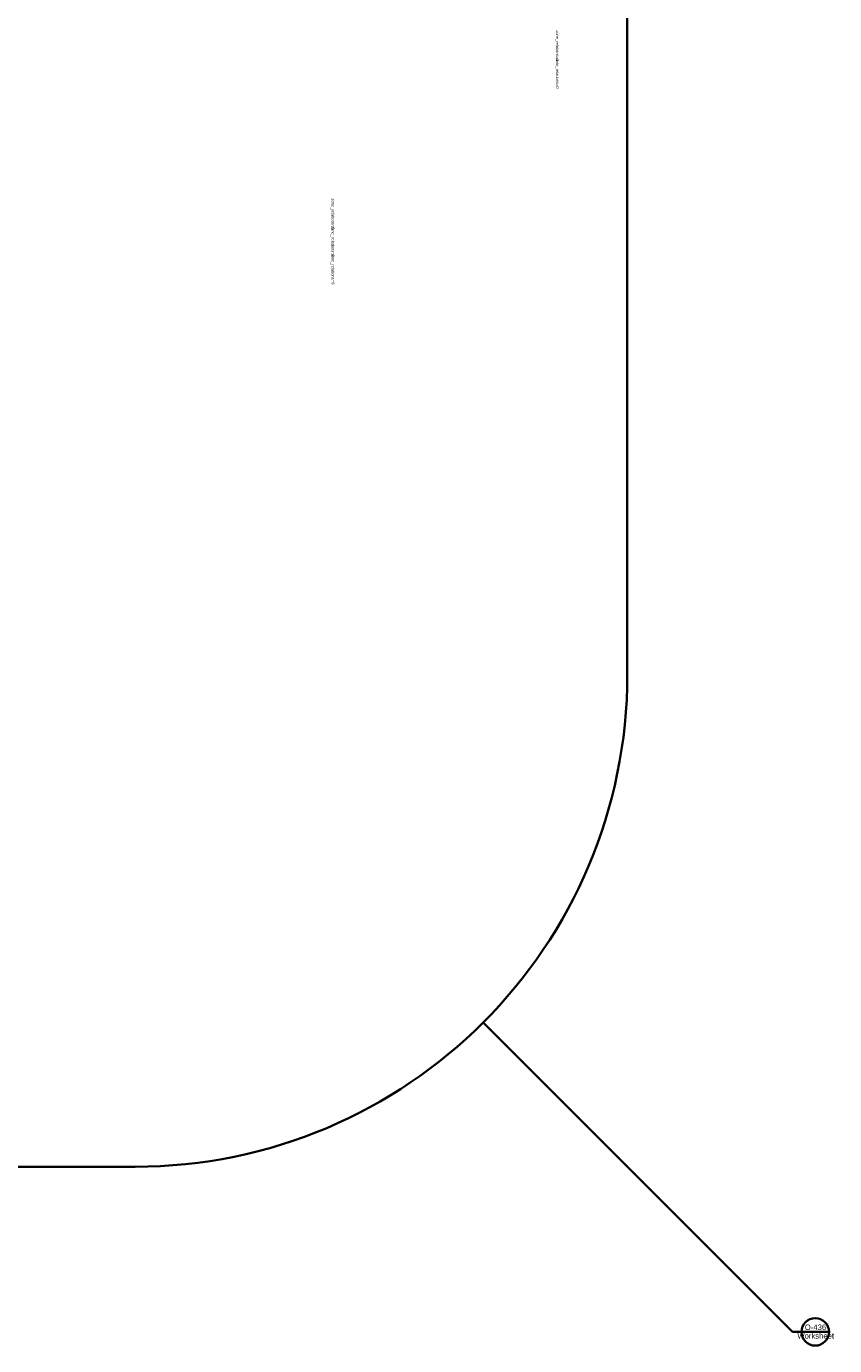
# Model space of a CAD drawing. Header units: centimetres. Extents: x 18292 to 3593338517, y 11794 to 62103.
# Tile 128 of 147: x 1796686828 to 1796691243, y 50372 to 57576. Entities that reach past the tile are written whole.
import ezdxf
from ezdxf.enums import TextEntityAlignment as Align

# ---------------------------------------------------------------- set-up
doc = ezdxf.new("R2010")
doc.units = ezdxf.units.CM
doc.header["$MEASUREMENT"] = 0
doc.layers.add('410-Fundamenty', color=7, linetype='Continuous')
doc.styles.add('GENERATED_STYLE_1', font='txt')
doc.styles.add('GENERATED_STYLE_3', font='txt')

# ---------------------------------------------------------------- blocks, each defined once
blk = doc.blocks.new('D Marker 11')
at = {"layer": '410-Fundamenty', "color": 5, "lineweight": 13, "style": 'GENERATED_STYLE_1'}
blk.add_attdef('DUMMY_141', text='', height=16, rotation=180, dxfattribs=at).set_placement((0, -3047.647), align=Align.BOTTOM_LEFT)

msp = doc.modelspace()

# ---------------------------------------------------------------- linework, layer by layer
at = {"color": 161, "linetype": 'Continuous', "lineweight": 35, "true_color": 0x40a5ff}
for p, q in [((1796690110.9, 54037.2), (1796690110.9, 59414.6)), ((1796691012.7, 50446.6), (1796689323.4, 52136)), ((1796676714.5, 51348.5), (1796687422.2, 51348.5)), ((1796691012.7, 50446.6), (1796691062.7, 50446.6)), ((1796691062.7, 50446.6), (1796691212.7, 50446.6))]:
    msp.add_line(p, q, dxfattribs=at)
for centre, radius, start, end in [((1796687422.2, 54037.2), 2688.7, 270, 0), ((1796691137.7, 50446.6), 75, 0, 180), ((1796691137.7, 50446.6), 75, 180, 0)]:
    msp.add_arc(centre, radius, start, end, dxfattribs=at)

# ---------------------------------------------------------------- block references
at = {"layer": '410-Fundamenty', "color": 5, "lineweight": 13}
ref = msp.add_blockref('D Marker 11', (1796686716.1, 57552.5), dxfattribs=dict(at, rotation=270))
ref.add_attrib('DUMMY_141', 'zone_relations=0', dxfattribs={"color": 5, "lineweight": 13, "height": 16, "rotation": 270, "style": 'GENERATED_STYLE_1'}).set_placement((1796689716.1, 57554.8), align=Align.BOTTOM_LEFT)
ref = msp.add_blockref('D Marker 11', (1796686716.1, 57402.5), dxfattribs=dict(at, rotation=270))
ref.add_attrib('DUMMY_141', 'zone_relations=0', dxfattribs={"color": 5, "lineweight": 13, "height": 16, "rotation": 270, "style": 'GENERATED_STYLE_1'}).set_placement((1796689716.1, 57404.8), align=Align.BOTTOM_LEFT)
ref = msp.add_blockref('D Marker 11', (1796685490.1, 56633.5), dxfattribs=dict(at, rotation=270))
ref.add_attrib('DUMMY_141', 'zone_relations=0', dxfattribs={"color": 5, "lineweight": 13, "height": 16, "rotation": 270, "style": 'GENERATED_STYLE_1'}).set_placement((1796688490.1, 56635.8), align=Align.BOTTOM_LEFT)
ref = msp.add_blockref('D Marker 11', (1796685490.1, 56483.5), dxfattribs=dict(at, rotation=270))
ref.add_attrib('DUMMY_141', 'zone_relations=0', dxfattribs={"color": 5, "lineweight": 13, "height": 16, "rotation": 270, "style": 'GENERATED_STYLE_1'}).set_placement((1796688490.1, 56485.8), align=Align.BOTTOM_LEFT)
ref = msp.add_blockref('D Marker 11', (1796685490.1, 56333.5), dxfattribs=dict(at, rotation=270))
ref.add_attrib('DUMMY_141', 'zone_relations=0', dxfattribs={"color": 5, "lineweight": 13, "height": 16, "rotation": 270, "style": 'GENERATED_STYLE_1'}).set_placement((1796688490.1, 56335.8), align=Align.BOTTOM_LEFT)

# ---------------------------------------------------------------- texts
at = {"color": 5, "lineweight": 13, "char_height": 30, "style": 'GENERATED_STYLE_3'}
for s, insert, attachment_point in [('\\A1;{\\pql;\\fArial|b0|i0|c0|p38;Worksheet}', (1796691039.9, 50439.8), 1), ('\\A1;{\\pql;\\fArial|b0|i0|c0|p38;O-436}', (1796691080.6, 50456.4), 7)]:
    msp.add_mtext(s, dxfattribs=dict(at, insert=insert, attachment_point=attachment_point))

doc.saveas('drawing.dxf')
